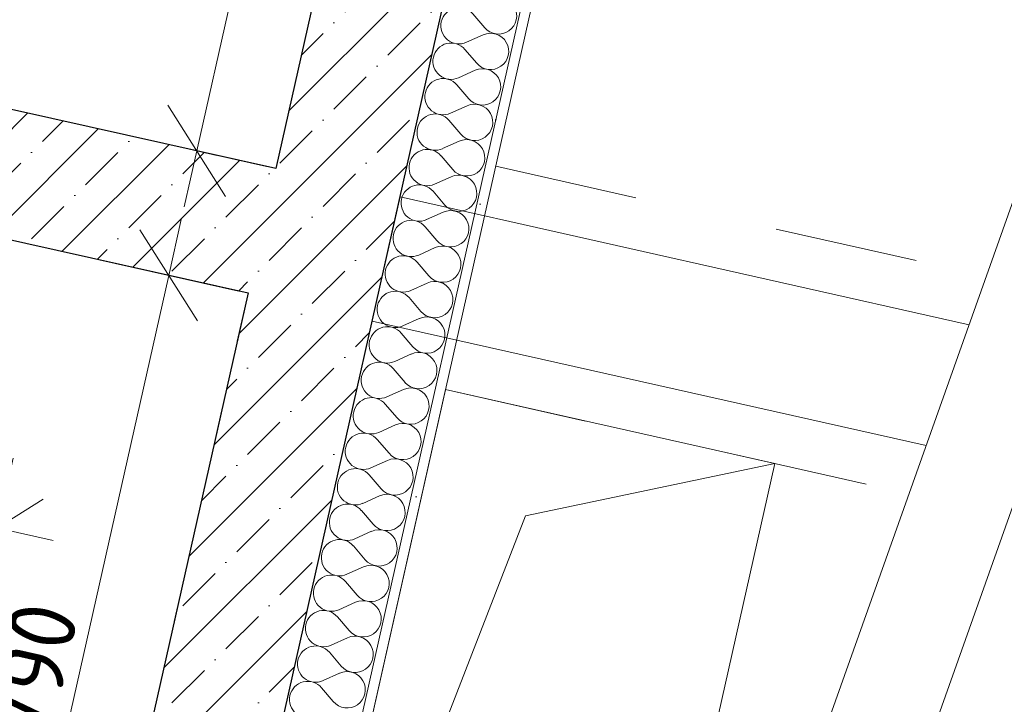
# Model space of a CAD drawing. Header units: millimetres. Extents: x -7213913 to -6985912, y 6023162 to 6205784.
# Tile 204 of 256: x -7184854 to -7182920, y 6174686 to 6176031. Entities that reach past the tile are written whole.
import ezdxf

# ---------------------------------------------------------------- set-up
doc = ezdxf.new("R2010")
doc.units = ezdxf.units.MM
doc.header["$MEASUREMENT"] = 0
doc.set_wipeout_variables(frame=1)
for name, pattern in [('Wipeout_Contour', [1000, 0, -1000]), ('короткая штриховая', [282.222222, 141.111111, -141.111111]), ('Штриховая', [564.444447, 282.222223, -282.222223])]:
    doc.linetypes.add(name, pattern=pattern)
for name, color, linetype, lineweight in [('АР-вертикальная связь - Лифт.АР_Ном._пера__120', 7, 'Continuous', 0), ('АР-Стены_внешние_.АР_Ном._пера__1', 7, 'Continuous', 0), ('АР-Стены_внешние_.АР_Ном._пера__120', 7, 'Continuous', 0), ('АР-Стены_внутренние_пилоны.АР_Ном._пера__1', 7, 'Continuous', 15), ('АР-Стены_Наружные ВИТРАЖ_Ном._пера__120', 7, 'Continuous', 0), ('АР-Чертеж-Размеры.АР_Ном._пера__1', 7, 'Continuous', 0), ('ИОС-Шахты и отверстия.АР_Ном._пера__1', 7, 'Continuous', 0)]:
    doc.layers.add(name, color=color, linetype=linetype, lineweight=lineweight)
for name, color, linetype in [('АР-Стены_внешние_.АР', 7, 'Continuous'), ('АР-Стены_внутренние_пилоны.АР', 7, 'Continuous'), ('АР-Стены_Наружные ВИТРАЖ', 7, 'Continuous'), ('АР-Чертеж-Размеры.АР', 7, 'Continuous'), ('ИОС-Шахты и отверстия.АР', 7, 'Continuous')]:
    doc.layers.add(name, color=color, linetype=linetype)
doc.styles.add('РЎР“Р•РќР•Р\xa0Р\x98Р\xa0_РЎРўР\x98Р›Р¬_3', font='GOST_Common.ttf')
doc.dimstyles.new('СГЕНЕРИР_СТИЛЬ__4', dxfattribs={"dimtxt": 129.999995, "dimasz": 142.5, "dimexe": 0.18, "dimexo": 300000, "dimgap": 0, "dimtad": 1, "dimdec": 0, "dimzin": 0, "dimdsep": 46, "dimtxsty": 'РЎР“Р•РќР•Р\xa0Р\x98Р\xa0_РЎРўР\x98Р›Р¬_3', "dimblk": 'ARROWHEAD_6', "dimblk1": 'ARROWHEAD_6', "dimblk2": 'ARROWHEAD_6', "dimcen": 0.09, "dimclrd": 7, "dimclre": 7, "dimclrt": 7, "dimazin": 0, "dimtfac": 1, "dimtdec": 4, "dimtmove": 0, "dimatfit": 3, "dimfxl": 1, "dimtolj": 1, "dimtzin": 0, "dimarcsym": 0})
pattern_1 = [(45, (-6566190.34, 6562677.8), (-84.852814, 84.852814), []), (45, (-6566232.77, 6562720.22), (-84.852814, 84.852814), [90, -30, 0, -30])]

# ---------------------------------------------------------------- blocks, each defined once
blk = doc.blocks.new('Символ Проема в Полу 21[136]_1', base_point=(-7184366.2, 6173752.7))
at = {"layer": 'ИОС-Шахты и отверстия.АР_Ном._пера__1', "color": 7, "linetype": 'Continuous', "lineweight": 0, "flags": 128}
for points in [[(-7184366.2, 6173752.7), (-7184017.8, 6175304), (-7183370.8, 6175158.7), (-7183860.9, 6175056.1)], [(-7183860.9, 6175056.1), (-7183370.8, 6175158.7), (-7183719.2, 6173607.3), (-7184366.2, 6173752.7)]]:
    blk.add_lwpolyline(points, close=True, dxfattribs=at)
blk = doc.blocks.new('Навесная Стена_35_1', base_point=(-6566190.3, 6562677.8))
at = {"layer": 'АР-Стены_Наружные ВИТРАЖ_Ном._пера__120', "color": 7, "linetype": 'Continuous', "lineweight": 0, "flags": 128}
blk.add_lwpolyline([(-7182378.4, 6176555.2), (-7183332.4, 6173866.7)], dxfattribs=at)
at = {"color": 254, "linetype": 'Wipeout_Contour', "lineweight": 0, "ltscale": 37888838.77519195}
blk.add_wipeout([(-7183115.6, 6173789.8), (-7182161.7, 6176478.3), (-7182180.5, 6176485), (-7183134.5, 6173796.4)], dxfattribs=at).dxf.layer = 'АР-Стены_Наружные ВИТРАЖ'
blk = doc.blocks.new('Стена_179_1', base_point=(-7184256.2, 6175589))
at = {"layer": 'АР-Стены_внутренние_пилоны.АР', "linetype": 'Continuous', "lineweight": 0, "true_color": 0x000000}
h = blk.add_hatch(dxfattribs=at)
h.set_pattern_fill('ЖЕЛЕЗОБЕТОН__PROJECT__0001', color=18, style=0, pattern_type=2)
h.set_pattern_definition(pattern_1)
h.paths.add_polyline_path([(-7184350.8, 6175738.3), (-7187083.2, 6176349.4), (-7187138, 6176105.5), (-7184405.5, 6175494.4)])
at = {"layer": 'АР-Стены_внутренние_пилоны.АР_Ном._пера__1', "color": 7, "linetype": 'Continuous', "lineweight": 30, "flags": 128}
for points in [[(-7184350.8, 6175738.3), (-7187083.2, 6176349.4)], [(-7187138, 6176105.5), (-7184405.5, 6175494.4)]]:
    blk.add_lwpolyline(points, dxfattribs=at)
blk = doc.blocks.new('*X472', base_point=(-6566190.3, 6562677.8))
at = {"layer": 'АР-Стены_внешние_.АР_Ном._пера__1', "color": 7, "linetype": 'Continuous', "lineweight": 0}
for p, q in [((-7183940.8, 6176015.2), (-7183964, 6176042.4)), ((-7183943.9, 6176001.3), (-7183976.5, 6175986.6)), ((-7183956.5, 6175945.5), (-7183979.7, 6175972.7)), ((-7183959.6, 6175931.6), (-7183992.2, 6175916.9)), ((-7183972.1, 6175875.8), (-7183995.3, 6175903)), ((-7183975.3, 6175861.9), (-7184007.8, 6175847.3)), ((-7183987.8, 6175806.1), (-7184011, 6175833.3)), ((-7183990.9, 6175792.2), (-7184023.5, 6175777.6)), ((-7184003.4, 6175736.5), (-7184026.6, 6175763.6)), ((-7184006.6, 6175722.5), (-7184039.1, 6175707.9)), ((-7184019.1, 6175666.8), (-7184042.3, 6175693.9)), ((-7184022.2, 6175652.8), (-7184054.8, 6175638.2)), ((-7184034.7, 6175597.1), (-7184057.9, 6175624.2)), ((-7184037.9, 6175583.1), (-7184070.4, 6175568.5)), ((-7184050.4, 6175527.4), (-7184073.6, 6175554.5)), ((-7184053.5, 6175513.4), (-7184086.1, 6175498.8)), ((-7184066, 6175457.7), (-7184089.2, 6175484.9)), ((-7184069.2, 6175443.7), (-7184101.7, 6175429.1)), ((-7184081.7, 6175388), (-7184104.9, 6175415.2)), ((-7184084.8, 6175374.1), (-7184117.4, 6175359.4)), ((-7184097.3, 6175318.3), (-7184120.5, 6175345.5)), ((-7184100.5, 6175304.4), (-7184133, 6175289.7)), ((-7184113, 6175248.6), (-7184136.2, 6175275.8)), ((-7184116.1, 6175234.7), (-7184148.7, 6175220)), ((-7184128.6, 6175178.9), (-7184151.8, 6175206.1)), ((-7184131.8, 6175165), (-7184164.4, 6175150.3)), ((-7184144.3, 6175109.2), (-7184167.5, 6175136.4)), ((-7184147.4, 6175095.3), (-7184180, 6175080.6)), ((-7184160, 6175039.5), (-7184183.1, 6175066.7)), ((-7184163.1, 6175025.6), (-7184195.7, 6175010.9)), ((-7184175.6, 6174969.8), (-7184198.8, 6174997)), ((-7184178.7, 6174955.9), (-7184211.3, 6174941.3)), ((-7184191.3, 6174900.1), (-7184214.4, 6174927.3)), ((-7184194.4, 6174886.2), (-7184227, 6174871.6)), ((-7184206.9, 6174830.5), (-7184230.1, 6174857.6)), ((-7184210, 6174816.5), (-7184242.6, 6174801.9)), ((-7184222.6, 6174760.8), (-7184245.7, 6174787.9)), ((-7184225.7, 6174746.8), (-7184258.3, 6174732.2)), ((-7184238.2, 6174691.1), (-7184261.4, 6174718.2))]:
    blk.add_line(p, q, dxfattribs=at)
for centre, start, end in [((-7183913.6, 6176038.4), 220.4718, 114.2116), ((-7183991.2, 6176019.2), 40.4718, 167.3417), ((-7183991.2, 6176019.2), 167.3417, 294.2116), ((-7183929.3, 6175968.7), 220.4718, 114.2116), ((-7184006.8, 6175949.5), 40.4718, 167.3417), ((-7184006.8, 6175949.5), 167.3417, 294.2116), ((-7183945, 6175899), 220.4718, 114.2116), ((-7184022.5, 6175879.8), 40.4718, 167.3417), ((-7184022.5, 6175879.8), 167.3417, 294.2116), ((-7183960.6, 6175829.3), 220.4718, 114.2116), ((-7184038.1, 6175810.1), 40.4718, 167.3417), ((-7184038.1, 6175810.1), 167.3417, 294.2116), ((-7183976.3, 6175759.6), 220.4718, 114.2116), ((-7184053.8, 6175740.4), 40.4718, 167.3417), ((-7184053.8, 6175740.4), 167.3417, 294.2116), ((-7183991.9, 6175689.9), 220.4718, 114.2116), ((-7184069.4, 6175670.7), 40.4718, 167.3417), ((-7184069.4, 6175670.7), 167.3417, 294.2116), ((-7184007.6, 6175620.2), 220.4718, 114.2116), ((-7184085.1, 6175601.1), 40.4718, 167.3417), ((-7184085.1, 6175601.1), 167.3417, 294.2116), ((-7184100.7, 6175531.4), 40.4718, 167.3417), ((-7184023.2, 6175550.6), 220.4718, 114.2116), ((-7184100.7, 6175531.4), 167.3417, 294.2116), ((-7184038.9, 6175480.9), 220.4718, 114.2116), ((-7184116.4, 6175461.7), 40.4718, 167.3417), ((-7184116.4, 6175461.7), 167.3417, 294.2116), ((-7184054.5, 6175411.2), 220.4718, 114.2116), ((-7184132, 6175392), 40.4718, 167.3417), ((-7184132, 6175392), 167.3417, 294.2116), ((-7184070.2, 6175341.5), 220.4718, 114.2116), ((-7184147.7, 6175322.3), 40.4718, 167.3417), ((-7184147.7, 6175322.3), 167.3417, 294.2116), ((-7184085.8, 6175271.8), 220.4718, 114.2116), ((-7184163.3, 6175252.6), 40.4718, 167.3417), ((-7184163.3, 6175252.6), 167.3417, 294.2116), ((-7184101.5, 6175202.1), 220.4718, 114.2116), ((-7184179, 6175182.9), 40.4718, 167.3417), ((-7184179, 6175182.9), 167.3417, 294.2116), ((-7184117.1, 6175132.4), 220.4718, 114.2116), ((-7184194.6, 6175113.2), 40.4718, 167.3417), ((-7184194.6, 6175113.2), 167.3417, 294.2116), ((-7184132.8, 6175062.7), 220.4718, 114.2116), ((-7184210.3, 6175043.5), 40.4718, 167.3417), ((-7184210.3, 6175043.5), 167.3417, 294.2116), ((-7184148.4, 6174993), 220.4718, 114.2116), ((-7184226, 6174973.8), 40.4718, 167.3417), ((-7184226, 6174973.8), 167.3417, 294.2116), ((-7184164.1, 6174923.3), 220.4718, 114.2116), ((-7184241.6, 6174904.1), 40.4718, 167.3417), ((-7184241.6, 6174904.1), 167.3417, 294.2116), ((-7184179.7, 6174853.6), 220.4718, 114.2116), ((-7184257.3, 6174834.4), 40.4718, 167.3417), ((-7184257.3, 6174834.4), 167.3417, 294.2116), ((-7184195.4, 6174783.9), 220.4718, 114.2116), ((-7184272.9, 6174764.7), 40.4718, 167.3417), ((-7184272.9, 6174764.7), 167.3417, 294.2116), ((-7184211, 6174714.2), 220.4718, 114.2116), ((-7184288.6, 6174695.1), 40.4718, 167.3417), ((-7184288.6, 6174695.1), 167.3417, 294.2116)]:
    blk.add_arc(centre, 35.7, start, end, dxfattribs=at)
blk = doc.blocks.new('Стена_182_1', base_point=(-7184703.4, 6173597.8))
at = {"layer": 'АР-Стены_внешние_.АР', "linetype": 'Continuous', "lineweight": 0, "true_color": 0x000000}
h = blk.add_hatch(dxfattribs=at)
h.set_pattern_fill('ШТУКАТУРКА__ГИПС_01_0001', color=18, style=0, pattern_type=2)
h.set_pattern_definition([(45, (-6566190.34, 6563027.8), (-111.369318, 111.369318), [0, -105, 0, -157.5]), (110, (-6565840.34, 6563027.8), (148.001588, 53.868173), [0, -77, 0, -133])])
h.paths.add_polyline_path([(-7183033.7, 6179777.1), (-7184459.9, 6173427.2), (-7184442.9, 6173411.2), (-7183014.2, 6179772.7)])
h = blk.add_hatch(dxfattribs=at)
h.set_pattern_fill('ЖЕЛЕЗОБЕТОН__PROJECT__0001', color=18, style=0, pattern_type=2)
h.set_pattern_definition(pattern_1)
h.paths.add_polyline_path([(-7183511.6, 6179474.4), (-7184798, 6173747.1), (-7184554, 6173692.4), (-7183267.7, 6179419.7)])
at = {"layer": 'АР-Стены_внешние_.АР_Ном._пера__1', "color": 7, "linetype": 'Continuous', "lineweight": 0}
blk.add_line((-7184459.9, 6173427.2), (-7183066.6, 6179630.7), dxfattribs=at)
at = {"layer": 'АР-Стены_внешние_.АР_Ном._пера__1', "color": 7, "linetype": 'Continuous', "lineweight": 30}
blk.add_line((-7184554, 6173692.4), (-7183267.7, 6179419.7), dxfattribs=at)
at = {"layer": 'АР-Стены_внешние_.АР_Ном._пера__1', "color": 7, "linetype": 'Continuous', "lineweight": 0, "flags": 128}
blk.add_lwpolyline([(-7184442.9, 6173411.2), (-7183009.8, 6179792.2)], dxfattribs=at)
at = {"layer": 'АР-Стены_внешние_.АР_Ном._пера__1', "color": 7, "linetype": 'Continuous', "lineweight": 30, "flags": 128}
for points in [[(-7183958.7, 6177484), (-7184350.8, 6175738.3)], [(-7184405.5, 6175494.4), (-7184798, 6173747.1)]]:
    blk.add_lwpolyline(points, dxfattribs=at)
at = {"layer": 'АР-Стены_внешние_.АР', "color": 7, "lineweight": 0}
blk.add_blockref('*X472', (-6566190.3, 6562677.8), dxfattribs=at)
blk = doc.blocks.new('*D851', base_point=(-6566190.3, 6562677.8))
at = {"layer": 'АР-Чертеж-Размеры.АР_Ном._пера__1', "color": 7, "linetype": 'Continuous', "lineweight": 0, "transparency": 16777216}
for p, q in [((-7184536.8, 6175638.4), (-7184561.4, 6175528.6)), ((-7184504.7, 6175439), (-7184618.2, 6175618.2)), ((-7184698.6, 6175559.4), (-7184424.2, 6175497.8)), ((-7184561.4, 6175528.6), (-7184953.7, 6173782.1)), ((-7185010.4, 6173871.7), (-7184896.9, 6173692.5)), ((-7185090.9, 6173812.9), (-7184816.5, 6173751.3)), ((-7184953.7, 6173782.1), (-7184978.3, 6173672.4))]:
    blk.add_line(p, q, dxfattribs=at)
at = {"layer": 'АР-Чертеж-Размеры.АР_Ном._пера__1', "color": 7, "lineweight": 0, "transparency": 16777216, "insert": (-7184825.3, 6174472.2), "char_height": 130, "attachment_point": 7, "rotation": 77.3417, "style": 'РЎР“Р•РќР•Р\xa0Р\x98Р\xa0_РЎРўР\x98Р›Р¬_3'}
blk.add_mtext('\\A1;{\\pql;\\fGOST Common|b0|i0|c204|p0;\\W1.000000;1\xa0790}', dxfattribs=at)
blk = doc.blocks.new('ARROWHEAD_6')
at = {"color": 0, "linetype": 'Continuous', "lineweight": 0}
for p, q in [((-0.5, -0.5), (0.5, 0.5)), ((0, 0), (-1, 0))]:
    blk.add_line(p, q, dxfattribs=at)
blk = doc.blocks.new('*D852', base_point=(-6566190.3, 6562677.8))
at = {"layer": 'АР-Чертеж-Размеры.АР_Ном._пера__1', "color": 7, "linetype": 'Continuous', "lineweight": 0, "transparency": 16777216}
for p, q in [((-7184089.6, 6177629.5), (-7184114.2, 6177519.7)), ((-7184057.5, 6177430.1), (-7184171, 6177609.4)), ((-7184251.4, 6177550.6), (-7183977, 6177488.9)), ((-7184114.2, 6177519.7), (-7184506.5, 6175773.3)), ((-7184563.2, 6175862.9), (-7184449.7, 6175683.6)), ((-7184643.7, 6175804.1), (-7184369.3, 6175742.4)), ((-7184506.5, 6175773.3), (-7184531.1, 6175663.5))]:
    blk.add_line(p, q, dxfattribs=at)
at = {"layer": 'АР-Чертеж-Размеры.АР_Ном._пера__1', "color": 7, "lineweight": 0, "transparency": 16777216, "insert": (-7184378.1, 6176463.4), "char_height": 130, "attachment_point": 7, "rotation": 77.3417, "style": 'РЎР“Р•РќР•Р\xa0Р\x98Р\xa0_РЎРўР\x98Р›Р¬_3'}
blk.add_mtext('\\A1;{\\pql;\\fGOST Common|b0|i0|c204|p0;\\W1.000000;1\xa0790}', dxfattribs=at)
blk = doc.blocks.new('*D925', base_point=(-6566190.3, 6562677.8))
at = {"layer": 'АР-Чертеж-Размеры.АР_Ном._пера__1', "color": 7, "linetype": 'Continuous', "lineweight": 0, "transparency": 16777216}
for p, q in [((-7187548.2, 6174279.3), (-7187486.5, 6174553.8)), ((-7187427.7, 6174473.3), (-7187607, 6174359.8)), ((-7187627.1, 6174441.2), (-7187517.4, 6174416.5)), ((-7187517.4, 6174416.5), (-7184785.4, 6173803)), ((-7184816.2, 6173665.8), (-7184754.6, 6173940.2)), ((-7184875, 6173746.2), (-7184695.8, 6173859.7)), ((-7184785.4, 6173803), (-7184675.6, 6173778.3))]:
    blk.add_line(p, q, dxfattribs=at)
at = {"layer": 'АР-Чертеж-Размеры.АР_Ном._пера__1', "color": 7, "lineweight": 0, "transparency": 16777216, "insert": (-7186347.3, 6174180.4), "char_height": 130, "attachment_point": 7, "rotation": 347.3417, "style": 'РЎР“Р•РќР•Р\xa0Р\x98Р\xa0_РЎРўР\x98Р›Р¬_3'}
blk.add_mtext('\\A1;{\\pql;\\fGOST Common|b0|i0|c204|p0;\\W1.000000;2\xa0800}', dxfattribs=at)
blk = doc.blocks.new('*D1117', base_point=(-6566190.3, 6562677.8))
at = {"layer": 'АР-Чертеж-Размеры.АР_Ном._пера__1', "color": 7, "linetype": 'Continuous', "lineweight": 0, "transparency": 16777216}
for p, q in [((-7187057.7, 6175373.1), (-7186996.1, 6175647.5)), ((-7186937.3, 6175567), (-7187116.5, 6175453.5)), ((-7187136.7, 6175534.9), (-7187026.9, 6175510.3)), ((-7187026.9, 6175510.3), (-7184898, 6175032.1)), ((-7184928.8, 6174894.9), (-7184867.2, 6175169.3)), ((-7184987.6, 6174975.4), (-7184808.4, 6175088.9)), ((-7184898, 6175032.1), (-7184788.2, 6175007.5))]:
    blk.add_line(p, q, dxfattribs=at)
at = {"layer": 'АР-Чертеж-Размеры.АР_Ном._пера__1', "color": 7, "lineweight": 0, "transparency": 16777216, "insert": (-7186145.6, 6175339), "char_height": 130, "attachment_point": 7, "rotation": 347.3417, "style": 'РЎР“Р•РќР•Р\xa0Р\x98Р\xa0_РЎРўР\x98Р›Р¬_3'}
blk.add_mtext('\\A1;{\\pql;\\fGOST Common|b0|i0|c204|p0;\\W1.000000;2\xa0182}', dxfattribs=at)

msp = doc.modelspace()

# ---------------------------------------------------------------- linework, layer by layer
at = {"layer": 'АР-вертикальная связь - Лифт.АР_Ном._пера__120', "color": 7, "linetype": 'короткая штриховая', "lineweight": 0}
for points in [[(-7186690.4, 6178098.3), (-7187082.7, 6176351.9), (-7184350.8, 6175738.3), (-7183958.5, 6177484.8)], [(-7187137.6, 6176107.2), (-7187529.9, 6174360.7), (-7184798, 6173747.1), (-7184405.7, 6175493.6)]]:
    msp.add_lwpolyline(points, close=True, dxfattribs=at)

# ---------------------------------------------------------------- block references
at = {"layer": 'АР-Стены_внутренние_пилоны.АР', "color": 7, "lineweight": 0}
msp.add_blockref('Стена_179_1', (-7184256.2, 6175589), dxfattribs=at)
at = {"layer": 'АР-Стены_Наружные ВИТРАЖ', "linetype": 'Continuous', "lineweight": 0}
msp.add_blockref('Навесная Стена_35_1', (-6566190.3, 6562677.8), dxfattribs=at)
at = {"layer": 'ИОС-Шахты и отверстия.АР', "color": 7, "linetype": 'Continuous', "lineweight": 0}
msp.add_blockref('Символ Проема в Полу 21[136]_1', (-7184366.2, 6173752.7), dxfattribs=at)

# ---------------------------------------------------------------- dimensions: what is measured, and where the dimension line sits
at = {"layer": 'АР-Чертеж-Размеры.АР', "color": 7, "linetype": 'Continuous', "lineweight": 0}
for base, p1, p2, angle, picture, middle, turn in [((-7184506.5, 6175773.3), (-7183958.5, 6177484.8), (-7184350.8, 6175738.3), 257.3417, '*D852', (-7184392.7, 6176695.2), 77.3417), ((-7184785.4, 6173803), (-7186857.2, 6177356.1), (-7184798, 6173747.1), 347.3417, '*D925', (-7186115.5, 6174195), 347.3417), ((-7184898, 6175032.1), (-7186984.7, 6175698.2), (-7184855.8, 6175220.1), 347.3417, '*D1117', (-7185913.8, 6175353.5), 347.3417), ((-7184953.7, 6173782.1), (-7184405.7, 6175493.6), (-7184798, 6173747.1), 257.3417, '*D851', (-7184839.9, 6174704.1), 77.3417)]:
    dim = msp.add_linear_dim(base=base, p1=p1, p2=p2, angle=angle, dimstyle='СГЕНЕРИР_СТИЛЬ__4', dxfattribs=at)
    dim.commit()
    dim.dimension.update_dxf_attribs({"geometry": picture, "text_midpoint": middle, "dimtype": 160, "text_rotation": turn})

# ---------------------------------------------------------------- next in the draw order: linework, layer by layer
at = {"layer": 'АР-Стены_внешние_.АР_Ном._пера__120', "color": 7, "linetype": 'Continuous', "lineweight": 0}
msp.add_line((-7183545.9, 6173862.9), (-7182541.8, 6176692.8), dxfattribs=at)
at = {"layer": 'АР-Стены_внешние_.АР_Ном._пера__120', "color": 7, "linetype": 'Штриховая', "lineweight": 0, "flags": 128}
for points in [[(-7183919.2, 6175743.1), (-7182949.7, 6175525.3)], [(-7184017.8, 6175304), (-7183113, 6175100.8)]]:
    msp.add_lwpolyline(points, dxfattribs=at)
at = {"layer": 'АР-Стены_внешние_.АР_Ном._пера__120', "color": 7, "linetype": 'Continuous', "lineweight": 0, "flags": 128}
msp.add_lwpolyline([(-7182989.3, 6175431.7), (-7184107, 6175682.8), (-7184161.8, 6175438.8), (-7183073.5, 6175194.4)], dxfattribs=at)

# ---------------------------------------------------------------- next in the draw order: block references
at = {"layer": 'АР-Стены_внешние_.АР', "color": 7, "lineweight": 0}
msp.add_blockref('Стена_182_1', (-7184703.4, 6173597.8), dxfattribs=at)

doc.saveas('drawing.dxf')
